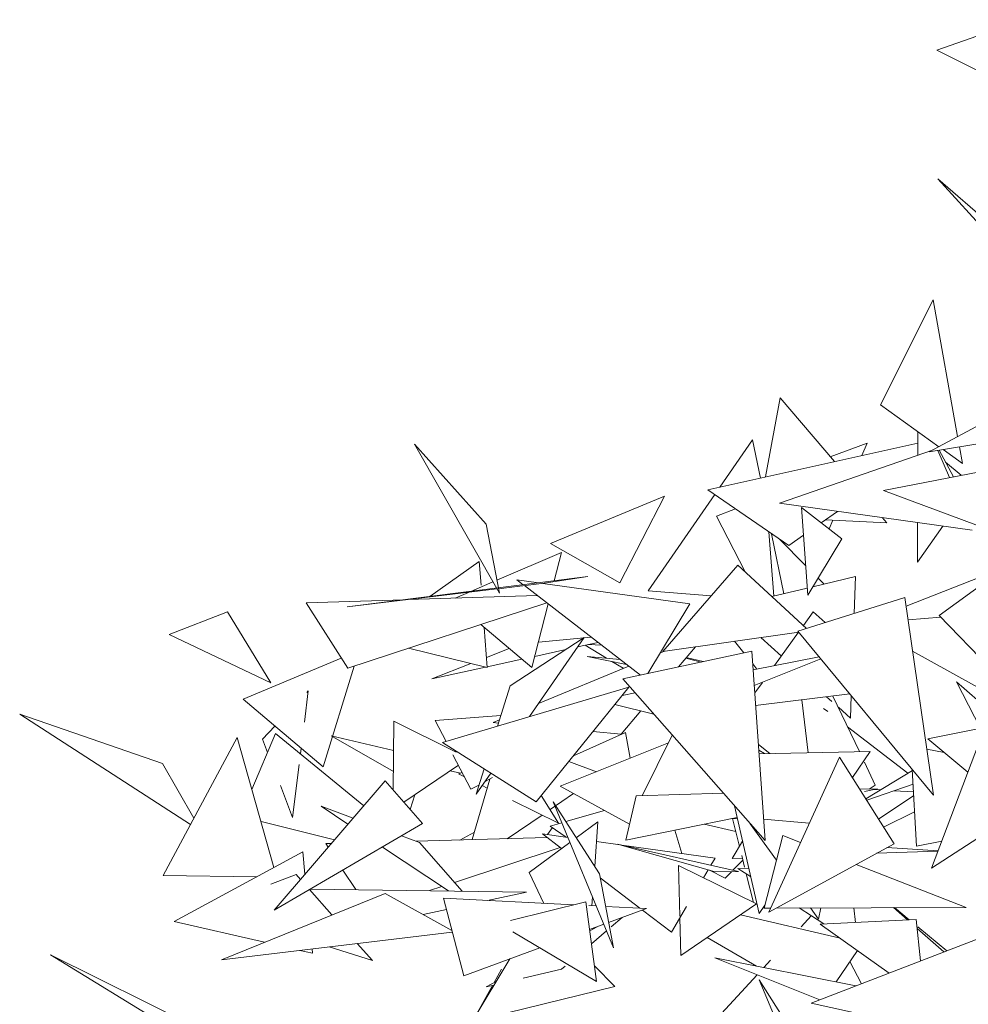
# Model space of a CAD drawing. Header units: metres. Extents: x -14.5 to 13.2, y -19 to 3.3.
# Tile 143 of 210: x 10.356 to 10.538, y 2.772 to 2.961. Entities that reach past the tile are written whole.
import ezdxf

# ---------------------------------------------------------------- set-up
doc = ezdxf.new("R2010")
doc.units = ezdxf.units.M
doc.layers.add('G-IMPT', color=7, linetype='Continuous', lineweight=5)
doc.layers.add('L-PLNT', color=7, linetype='Continuous', lineweight=5, true_color=0x005900)

# ---------------------------------------------------------------- blocks, each defined once
blk = doc.blocks.new('ÁRVORES ORNAMENTAIS - Pequeno e Médio Porte - Ipê-roxo-2870950-CORTE_CALÇADA')
at = {"layer": 'G-IMPT', "color": 253, "true_color": 0xaaaaaa}
for p, q in [((6.80867, 2.96096), (6.79184, 2.95511)), ((6.79184, 2.95511), (6.81539, 2.94328)), ((6.81588, 2.90403), (6.79205, 2.93037)), ((6.79205, 2.93037), (6.80275, 2.92106)), ((6.781, 2.88688), (6.79114, 2.90707)), ((6.79583, 2.88077), (6.79114, 2.90707)), ((6.79038, 2.87782), (6.8208, 2.89429)), ((6.75889, 2.87301), (6.76168, 2.8882)), ((6.76168, 2.8882), (6.77213, 2.87595)), ((6.79224, 2.87882), (6.781, 2.88688)), ((6.78816, 2.87717), (6.78817, 2.88174)), ((6.70771, 2.85063), (6.6914, 2.87929)), ((6.6914, 2.87929), (6.70516, 2.8639)), ((6.78817, 2.87953), (6.7478, 2.87053)), ((6.75011, 2.87105), (6.7564, 2.88016)), ((6.7564, 2.88016), (6.75789, 2.87278)), ((6.77843, 2.87948), (6.77134, 2.87689)), ((6.77739, 2.87713), (6.77843, 2.87948)), ((6.79038, 2.87782), (6.8033, 2.87996)), ((6.79101, 2.87816), (6.76158, 2.86796)), ((6.81641, 2.87719), (6.78159, 2.87041)), ((6.79427, 2.87288), (6.79202, 2.87809)), ((6.79504, 2.87303), (6.79226, 2.87813)), ((6.79675, 2.87558), (6.79302, 2.87826)), ((6.79675, 2.87558), (6.79618, 2.87878)), ((6.79352, 2.87582), (6.7965, 2.87332)), ((6.73634, 2.8511), (6.74913, 2.86962)), ((6.76334, 2.8598), (6.7478, 2.87053)), ((6.81507, 2.85791), (6.78159, 2.87041)), ((6.71752, 2.86018), (6.73945, 2.8693)), ((6.73088, 2.85265), (6.73945, 2.8693)), ((6.79865, 2.86275), (6.76158, 2.86796)), ((6.75313, 2.86685), (6.74949, 2.86546)), ((6.76701, 2.85028), (6.76581, 2.86713)), ((6.76581, 2.86713), (6.77356, 2.86112)), ((6.76961, 2.86419), (6.77275, 2.86639)), ((6.70771, 2.85063), (6.70516, 2.8639)), ((6.75494, 2.85474), (6.74949, 2.86546)), ((6.7704, 2.86474), (6.78221, 2.86415)), ((6.77113, 2.86301), (6.77186, 2.86467)), ((6.78132, 2.86519), (6.78221, 2.86415)), ((6.78811, 2.85662), (6.78813, 2.86423)), ((6.75951, 2.86245), (6.7605, 2.85007)), ((6.76006, 2.86207), (6.76239, 2.85053)), ((6.76334, 2.8598), (6.76619, 2.86179)), ((6.79296, 2.86355), (6.78811, 2.85662)), ((6.73088, 2.85265), (6.71752, 2.86018)), ((6.76661, 2.85594), (6.76148, 2.86109)), ((6.76701, 2.85028), (6.77356, 2.86112)), ((6.71963, 2.85848), (6.70722, 2.85315)), ((6.71823, 2.85302), (6.71963, 2.85848)), ((6.70384, 2.85677), (6.69434, 2.85001)), ((6.70384, 2.85677), (6.70419, 2.85219)), ((6.73912, 2.83945), (6.75354, 2.85603)), ((6.76678, 2.84387), (6.75354, 2.85603)), ((6.80514, 2.8557), (6.78592, 2.84813)), ((6.7923, 2.84633), (6.80557, 2.85601)), ((6.72474, 2.85384), (6.67842, 2.848)), ((6.70646, 2.85282), (6.7022, 2.851)), ((6.70754, 2.8515), (6.71632, 2.85256)), ((6.71229, 2.85227), (6.71106, 2.85322)), ((6.71106, 2.85322), (6.71522, 2.85264)), ((6.71603, 2.85253), (6.74435, 2.84859)), ((6.72474, 2.85384), (6.71632, 2.85256)), ((6.76798, 2.85188), (6.77617, 2.85385)), ((6.77014, 2.8524), (6.76899, 2.85355)), ((6.77593, 2.84677), (6.77617, 2.85385)), ((6.67842, 2.848), (6.70723, 2.85147)), ((6.70176, 2.85081), (6.69918, 2.8497)), ((6.73485, 2.83488), (6.71251, 2.8521)), ((6.73634, 2.8511), (6.74841, 2.85013)), ((6.76012, 2.84998), (6.76692, 2.85162)), ((6.67056, 2.84877), (6.6894, 2.84938)), ((6.67056, 2.84877), (6.67853, 2.83623)), ((6.71681, 2.84878), (6.67853, 2.83623)), ((6.69012, 2.84941), (6.71496, 2.85021)), ((6.71395, 2.83635), (6.71709, 2.84857)), ((6.73628, 2.83519), (6.74435, 2.84859)), ((6.76512, 2.84335), (6.78567, 2.84985)), ((6.78567, 2.84985), (6.79121, 2.81178)), ((6.65544, 2.84707), (6.6442, 2.84272)), ((6.65544, 2.84707), (6.66378, 2.83339)), ((6.76617, 2.84443), (6.76804, 2.84703)), ((6.77033, 2.845), (6.76804, 2.84703)), ((6.79258, 2.84604), (6.7863, 2.84555)), ((6.7923, 2.84633), (6.80735, 2.83077)), ((6.71395, 2.83635), (6.70411, 2.84462)), ((6.70479, 2.84404), (6.70537, 2.83635)), ((6.7653, 2.84313), (6.73912, 2.83945)), ((6.7606, 2.83671), (6.76522, 2.84312)), ((6.76512, 2.84335), (6.79121, 2.81178)), ((6.6442, 2.84272), (6.66378, 2.83339)), ((6.7098, 2.83281), (6.72399, 2.84211)), ((6.71351, 2.82691), (6.72399, 2.84211)), ((6.72538, 2.84218), (6.7152, 2.84121)), ((6.72669, 2.84117), (6.72274, 2.84031)), ((6.75472, 2.83918), (6.75293, 2.84139)), ((6.75798, 2.8421), (6.76193, 2.83855)), ((6.69022, 2.84006), (6.70537, 2.83635)), ((6.70522, 2.83829), (6.7096, 2.84)), ((6.72047, 2.83981), (6.7145, 2.8385)), ((6.72419, 2.84062), (6.72829, 2.83814)), ((6.72493, 2.84078), (6.72734, 2.84067)), ((6.75627, 2.83951), (6.73146, 2.83415)), ((6.73945, 2.8395), (6.73868, 2.83918)), ((6.74215, 2.8365), (6.7454, 2.84033)), ((6.75627, 2.83951), (6.75879, 2.80308)), ((6.78717, 2.83951), (6.80386, 2.83022)), ((6.6773, 2.83817), (6.65841, 2.83027)), ((6.71204, 2.83796), (6.70536, 2.8365)), ((6.73215, 2.83696), (6.72458, 2.8385)), ((6.73093, 2.8379), (6.72458, 2.8385)), ((6.7293, 2.83753), (6.73152, 2.8362)), ((6.74654, 2.83741), (6.74354, 2.83814)), ((6.74365, 2.83827), (6.74692, 2.83749)), ((6.76921, 2.8384), (6.75652, 2.83591)), ((6.75673, 2.83287), (6.76954, 2.838)), ((6.67382, 2.81722), (6.67975, 2.83663)), ((6.69469, 2.83416), (6.70224, 2.83712)), ((6.70505, 2.83643), (6.69469, 2.83416)), ((6.73257, 2.83663), (6.71524, 2.82942)), ((6.75724, 2.83605), (6.75644, 2.83705)), ((6.75879, 2.80308), (6.73146, 2.83415)), ((6.75682, 2.83147), (6.75828, 2.83349)), ((6.79559, 2.8336), (6.80362, 2.8266)), ((6.79559, 2.8336), (6.8002, 2.82463)), ((6.6702, 2.82583), (6.67095, 2.83185)), ((6.67066, 2.83154), (6.67095, 2.83185)), ((6.73261, 2.8326), (6.69675, 2.82192)), ((6.7098, 2.83281), (6.70736, 2.82508)), ((6.7148, 2.81052), (6.73261, 2.8326)), ((6.67382, 2.81722), (6.65841, 2.83027)), ((6.73382, 2.83146), (6.7313, 2.83097)), ((6.7751, 2.83127), (6.75699, 2.82905)), ((6.76709, 2.81997), (6.7659, 2.83014)), ((6.77064, 2.83072), (6.77166, 2.8298)), ((6.77693, 2.82017), (6.77186, 2.83087)), ((6.77524, 2.82659), (6.77538, 2.83092)), ((6.73743, 2.82736), (6.72991, 2.82924)), ((6.73114, 2.82352), (6.73493, 2.82799)), ((6.77086, 2.82786), (6.77006, 2.82847)), ((6.77289, 2.8287), (6.77524, 2.82659)), ((6.6483, 2.80618), (6.61546, 2.82735)), ((6.61546, 2.82735), (6.64291, 2.81786)), ((6.68728, 2.81278), (6.68742, 2.82606)), ((6.68742, 2.82606), (6.6994, 2.8201)), ((6.69533, 2.82619), (6.708, 2.82709)), ((6.69533, 2.82619), (6.69745, 2.82213)), ((6.70774, 2.82629), (6.70648, 2.82577)), ((6.80142, 2.82581), (6.7908, 2.79773)), ((6.66215, 2.82254), (6.66455, 2.82507)), ((6.70755, 2.82567), (6.70648, 2.82577)), ((6.73114, 2.82352), (6.72569, 2.82402)), ((6.78625, 2.81602), (6.77468, 2.82492)), ((6.79007, 2.82262), (6.80103, 2.82479)), ((6.65728, 2.82292), (6.64304, 2.79636)), ((6.66436, 2.79791), (6.65728, 2.82292)), ((6.66012, 2.81289), (6.66468, 2.82368)), ((6.66215, 2.82254), (6.66313, 2.82001)), ((6.68165, 2.80977), (6.66468, 2.82368)), ((6.68731, 2.81635), (6.67535, 2.82324)), ((6.67535, 2.82324), (6.68736, 2.82036)), ((6.73199, 2.82382), (6.72196, 2.81939)), ((6.73199, 2.82382), (6.73288, 2.81891)), ((6.73515, 2.81169), (6.74096, 2.82335)), ((6.79007, 2.82262), (6.79778, 2.8162)), ((6.66945, 2.81977), (6.66958, 2.82081)), ((6.7148, 2.81052), (6.69675, 2.82192)), ((6.71938, 2.81351), (6.7402, 2.82184)), ((6.75971, 2.81981), (6.75751, 2.82157)), ((6.75759, 2.82047), (6.75872, 2.81979)), ((6.75764, 2.81977), (6.77902, 2.82022)), ((6.77559, 2.81521), (6.77902, 2.82022)), ((6.78992, 2.82067), (6.79323, 2.81999)), ((6.69878, 2.81957), (6.70224, 2.81292)), ((6.72104, 2.81825), (6.72636, 2.8163)), ((6.77313, 2.81912), (6.75951, 2.7893)), ((6.77313, 2.81912), (6.7836, 2.80246)), ((6.64895, 2.80738), (6.64291, 2.81786)), ((6.66793, 2.80752), (6.66919, 2.81772)), ((6.68935, 2.81042), (6.69984, 2.81754)), ((6.70024, 2.81606), (6.69827, 2.81648)), ((6.70476, 2.81686), (6.70322, 2.81196)), ((6.78, 2.8137), (6.77789, 2.81814)), ((6.78713, 2.81655), (6.77817, 2.8111)), ((6.78712, 2.81673), (6.78789, 2.80196)), ((6.66437, 2.78968), (6.68574, 2.81453)), ((6.69295, 2.80632), (6.68574, 2.81453)), ((6.70055, 2.81618), (6.69983, 2.8159)), ((6.69983, 2.8159), (6.70099, 2.81533)), ((6.70586, 2.81488), (6.7025, 2.80324)), ((6.70322, 2.81196), (6.70603, 2.81605)), ((6.7064, 2.81517), (6.70485, 2.81433)), ((6.81674, 2.81467), (6.7908, 2.79773)), ((6.66558, 2.81364), (6.66793, 2.80752)), ((6.70378, 2.81375), (6.70224, 2.81292)), ((6.70438, 2.81365), (6.70537, 2.81317)), ((6.73273, 2.80622), (6.71938, 2.81351)), ((6.77702, 2.81292), (6.78045, 2.81303)), ((6.78045, 2.81303), (6.77789, 2.8125)), ((6.78727, 2.81391), (6.77835, 2.81081)), ((6.77883, 2.81298), (6.78, 2.8137)), ((6.77985, 2.8129), (6.78101, 2.81283)), ((6.78365, 2.81265), (6.78735, 2.81241)), ((6.69057, 2.80903), (6.69146, 2.81185)), ((6.71024, 2.81077), (6.71909, 2.80641)), ((6.71577, 2.81173), (6.71909, 2.80641)), ((6.71745, 2.80903), (6.72196, 2.8121)), ((6.73403, 2.81166), (6.732, 2.80314)), ((6.73403, 2.81166), (6.75081, 2.81215)), ((6.78062, 2.8072), (6.78738, 2.81173)), ((6.67859, 2.80622), (6.67341, 2.80967)), ((6.67341, 2.80967), (6.67959, 2.80738)), ((6.72694, 2.79668), (6.71805, 2.8105)), ((6.71805, 2.8105), (6.72964, 2.78246)), ((6.72794, 2.80884), (6.72049, 2.80672)), ((6.75291, 2.80977), (6.75764, 2.78902)), ((6.70923, 2.80342), (6.71591, 2.80797)), ((6.75342, 2.80751), (6.732, 2.80314)), ((6.75239, 2.8073), (6.75349, 2.80723)), ((6.75387, 2.80194), (6.75254, 2.80729)), ((6.76731, 2.80638), (6.75851, 2.8072)), ((6.78754, 2.80862), (6.78159, 2.80566)), ((6.66187, 2.80673), (6.67598, 2.80318)), ((6.69295, 2.80632), (6.66437, 2.78968)), ((6.71696, 2.80421), (6.71793, 2.80556)), ((6.71971, 2.8065), (6.71749, 2.80586)), ((6.71749, 2.80586), (6.72057, 2.80373)), ((6.72664, 2.80668), (6.72248, 2.80361)), ((6.72664, 2.80668), (6.72603, 2.79809)), ((6.74142, 2.80506), (6.74281, 2.8006)), ((6.75316, 2.8048), (6.7471, 2.80622)), ((6.75596, 2.8063), (6.76097, 2.79929)), ((6.68889, 2.80395), (6.69236, 2.80267)), ((6.69163, 2.80294), (6.71691, 2.80363)), ((6.70291, 2.80465), (6.70007, 2.80317)), ((6.71967, 2.80153), (6.71597, 2.80434)), ((6.71597, 2.80434), (6.72088, 2.80366)), ((6.75861, 2.79008), (6.76219, 2.80402)), ((6.76562, 2.80268), (6.76219, 2.80402)), ((6.6743, 2.80247), (6.67539, 2.8025)), ((6.6743, 2.80247), (6.67476, 2.80177)), ((6.69793, 2.79338), (6.68522, 2.80182)), ((6.70052, 2.79334), (6.69236, 2.80267)), ((6.71942, 2.80172), (6.69905, 2.79501)), ((6.72127, 2.80271), (6.71345, 2.79692)), ((6.72637, 2.80289), (6.73092, 2.80226)), ((6.7537, 2.79709), (6.73044, 2.8024)), ((6.74921, 2.79703), (6.73044, 2.8024)), ((6.73123, 2.80221), (6.74923, 2.79971)), ((6.75446, 2.80295), (6.7525, 2.79961)), ((6.7836, 2.80246), (6.75951, 2.7893)), ((6.78221, 2.8017), (6.79207, 2.80108)), ((6.79278, 2.80296), (6.78789, 2.80196)), ((6.6699, 2.80091), (6.64513, 2.78749)), ((6.6699, 2.80091), (6.67032, 2.7966)), ((6.7484, 2.7983), (6.74923, 2.79971)), ((6.7525, 2.79961), (6.75443, 2.79968)), ((6.75453, 2.79931), (6.7526, 2.79734)), ((6.75486, 2.79796), (6.75431, 2.80018)), ((6.78023, 2.80062), (6.79205, 2.80105)), ((6.67762, 2.79739), (6.68008, 2.79362)), ((6.74242, 2.78854), (6.74217, 2.79829)), ((6.74217, 2.79829), (6.75717, 2.79087)), ((6.74698, 2.79591), (6.74787, 2.79741)), ((6.75358, 2.79771), (6.75567, 2.79765)), ((6.75358, 2.79771), (6.75602, 2.79614)), ((6.79748, 2.7902), (6.77633, 2.79849)), ((6.66104, 2.79611), (6.64304, 2.79636)), ((6.66376, 2.7947), (6.66861, 2.79651)), ((6.66944, 2.79558), (6.66861, 2.79651)), ((6.71623, 2.79099), (6.71345, 2.79692)), ((6.72694, 2.79668), (6.72964, 2.78246)), ((6.73474, 2.79005), (6.72709, 2.79588)), ((6.74812, 2.79734), (6.75115, 2.79586)), ((6.7537, 2.79709), (6.74921, 2.79703)), ((6.75234, 2.79707), (6.75115, 2.79586)), ((6.75655, 2.79117), (6.75518, 2.79668)), ((6.6755, 2.78875), (6.67116, 2.79364)), ((6.71295, 2.79317), (6.67135, 2.79374)), ((6.69666, 2.79422), (6.69424, 2.79343)), ((6.65426, 2.78014), (6.68573, 2.79291)), ((6.69857, 2.78578), (6.68573, 2.79291)), ((6.70084, 2.77706), (6.69696, 2.79197)), ((6.72205, 2.7907), (6.69696, 2.79197)), ((6.70545, 2.79154), (6.71295, 2.79317)), ((6.72561, 2.79221), (6.72549, 2.79052)), ((6.69306, 2.78884), (6.69752, 2.78981)), ((6.72431, 2.79125), (6.70987, 2.78771)), ((6.72431, 2.79125), (6.72641, 2.77597)), ((6.72633, 2.79048), (6.72489, 2.79055)), ((6.73602, 2.78999), (6.72813, 2.79039)), ((6.72872, 2.78731), (6.73602, 2.78999)), ((6.74079, 2.78544), (6.7437, 2.79036)), ((6.74262, 2.78094), (6.75717, 2.79087)), ((6.75764, 2.78902), (6.75876, 2.79064)), ((6.75861, 2.79008), (6.75986, 2.79008)), ((6.76094, 2.79009), (6.79748, 2.7902)), ((6.76537, 2.7901), (6.77013, 2.78703)), ((6.76754, 2.79011), (6.76907, 2.78797)), ((6.76951, 2.79011), (6.76907, 2.78797)), ((6.77586, 2.79013), (6.77618, 2.78733)), ((6.78617, 2.78782), (6.78351, 2.79016)), ((6.78652, 2.78784), (6.7837, 2.79016)), ((6.72923, 2.78648), (6.73132, 2.78826)), ((6.74079, 2.78544), (6.73521, 2.78969)), ((6.74262, 2.78094), (6.74243, 2.78821)), ((6.7541, 2.78878), (6.77327, 2.78426)), ((6.76769, 2.7886), (6.76574, 2.78648)), ((6.64513, 2.78749), (6.66255, 2.7835)), ((6.72504, 2.78595), (6.72778, 2.78696)), ((6.72507, 2.78569), (6.72654, 2.78648)), ((6.78787, 2.78791), (6.76941, 2.78699)), ((6.78268, 2.77758), (6.76941, 2.78699)), ((6.78787, 2.78791), (6.78871, 2.77991)), ((6.7932, 2.78165), (6.78805, 2.78617)), ((6.79377, 2.78187), (6.78817, 2.78648)), ((6.69865, 2.78545), (6.65426, 2.78014)), ((6.71032, 2.78552), (6.72641, 2.77597)), ((6.72541, 2.78323), (6.7283, 2.78569)), ((6.75716, 2.7789), (6.74767, 2.78439)), ((6.76765, 2.77177), (6.80294, 2.78541)), ((6.67497, 2.78262), (6.68329, 2.77998)), ((6.68329, 2.77998), (6.68037, 2.78326)), ((6.70084, 2.77706), (6.7155, 2.78245)), ((6.65508, 2.76047), (6.62136, 2.78106)), ((6.62136, 2.78106), (6.65372, 2.76505)), ((6.66933, 2.78194), (6.67177, 2.78138)), ((6.67169, 2.78222), (6.67177, 2.78138)), ((6.77628, 2.77511), (6.74911, 2.7805)), ((6.76932, 2.77242), (6.74911, 2.7805)), ((6.77247, 2.77587), (6.77655, 2.78193)), ((6.7097, 2.78032), (6.70245, 2.76827)), ((6.71965, 2.77833), (6.72036, 2.77893)), ((6.726, 2.77894), (6.7299, 2.77498)), ((6.75984, 2.78006), (6.75853, 2.77863)), ((6.77511, 2.77978), (6.77737, 2.77553)), ((6.70671, 2.77576), (6.70813, 2.7783)), ((6.71965, 2.77833), (6.71231, 2.7766)), ((6.75725, 2.77724), (6.74548, 2.76443)), ((6.70245, 2.76827), (6.7299, 2.77498)), ((6.70347, 2.76997), (6.7064, 2.77521)), ((6.70516, 2.77492), (6.70707, 2.77595)), ((6.70666, 2.77527), (6.70516, 2.77492)), ((6.76636, 2.76262), (6.75768, 2.7763)), ((6.75768, 2.7763), (6.76387, 2.76143)), ((6.79535, 2.76574), (6.76765, 2.77177))]:
    blk.add_line(p, q, dxfattribs=at)

msp = doc.modelspace()

# ---------------------------------------------------------------- block references
at = {"layer": 'L-PLNT', "color": 253, "true_color": 0xaaaaaa}
msp.add_blockref('ÁRVORES ORNAMENTAIS - Pequeno e Médio Porte - Ipê-roxo-2870950-CORTE_CALÇADA', (3.74032, 0), dxfattribs=at)

doc.saveas('drawing.dxf')
